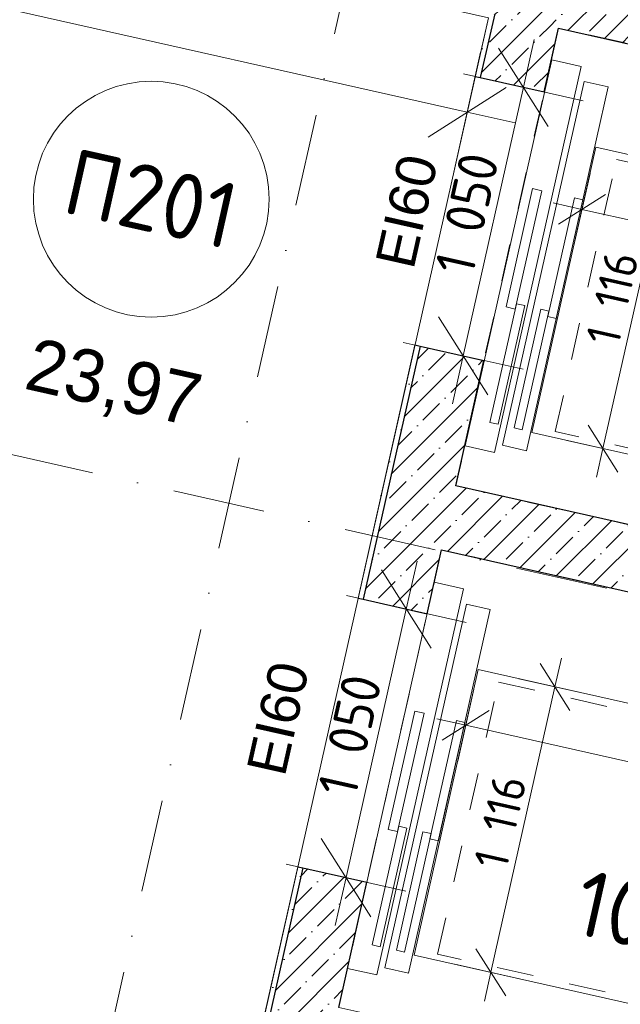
# Model space of a CAD drawing. Header units: millimetres. Extents: x -7218036 to -6934485, y 6013857 to 6210136.
# Tile 92 of 214: x -7188301 to -7186008, y 6176363 to 6180120. Entities that reach past the tile are written whole.
import ezdxf
from ezdxf.enums import TextEntityAlignment as Align

# ---------------------------------------------------------------- set-up
doc = ezdxf.new("R2010")
doc.units = ezdxf.units.MM
doc.header["$MEASUREMENT"] = 0
doc.linetypes.add('короткая штриховая', pattern=[282.222222, 141.111111, -141.111111])
doc.linetypes.add('Штрихпунктирная', pattern=[670.277762, 352.777767, -176.388884, 0, -141.111112])
for name, color, linetype in [('S - автостоянка.АР', 7, 'Continuous'), ('АР-Стены_внутренние_пилоны.АР', 7, 'Continuous'), ('АР-Чертеж-Оси_Осевые размеры.АР', 7, 'Continuous'), ('АР-Чертеж-Размеры.АР', 7, 'Continuous')]:
    doc.layers.add(name, color=color, linetype=linetype)
for name, color, linetype, lineweight in [('АР-вертикальная связь - Лифт.АР_Ном._пера__1', 7, 'Continuous', 0), ('АР-вертикальная связь - Лифт.АР_Ном._пера__120', 7, 'Continuous', 0), ('АР-Стены_внутренние_пилоны.АР_Ном._пера__1', 7, 'Continuous', 30), ('АР-Чертеж-Оси_Осевые размеры.АР_Ном._пера__120', 7, 'Continuous', 0), ('АР-Чертеж-Размеры.АР_Ном._пера__1', 7, 'Continuous', 0), ('Двери Archicad_Ном._пера__120', 7, 'Continuous', 0), ('Маркеры Дверей Archicad_Ном._пера__1', 7, 'Continuous', 0), ('Паспорта Зон Archicad_Ном._пера__1', 7, 'Continuous', 0)]:
    doc.layers.add(name, color=color, linetype=linetype, lineweight=lineweight)
doc.styles.add('РЎР“Р•РќР•Р\xa0Р\x98Р\xa0_РЎРўР\x98Р›Р¬_1', font='GOTHIC.TTF')
doc.styles.add('РЎР“Р•РќР•Р\xa0Р\x98Р\xa0_РЎРўР\x98Р›Р¬_4', font='GOST_Common.ttf')
doc.styles.add('РЎР“Р•РќР•Р\xa0Р\x98Р\xa0_РЎРўР\x98Р›Р¬_5', font='arial.ttf')
doc.dimstyles.new('СГЕНЕРИР_СТИЛЬ__4', dxfattribs={"dimtxt": 150, "dimasz": 237.5, "dimexe": 0.18, "dimexo": 0.0625, "dimgap": 0, "dimtad": 1, "dimdec": 0, "dimzin": 0, "dimdsep": 46, "dimtxsty": 'РЎР“Р•РќР•Р\xa0Р\x98Р\xa0_РЎРўР\x98Р›Р¬_4', "dimblk": 'ARROWHEAD_6', "dimblk1": 'ARROWHEAD_6', "dimblk2": 'ARROWHEAD_6', "dimcen": 0.09, "dimse1": 1, "dimse2": 1, "dimclrd": 7, "dimclre": 7, "dimclrt": 7, "dimazin": 0, "dimtfac": 1, "dimtdec": 4, "dimtmove": 0, "dimatfit": 3, "dimfxl": 1, "dimtolj": 1, "dimtzin": 0, "dimarcsym": 0})
doc.dimstyles.new('СГЕНЕРИР_СТИЛЬ__5', dxfattribs={"dimtxt": 150, "dimasz": 237.5, "dimexe": 0.18, "dimexo": 0.0625, "dimgap": 0, "dimtad": 1, "dimdec": 0, "dimzin": 0, "dimdsep": 46, "dimtxsty": 'РЎР“Р•РќР•Р\xa0Р\x98Р\xa0_РЎРўР\x98Р›Р¬_4', "dimblk": 'ARROWHEAD_6', "dimblk1": 'ARROWHEAD_6', "dimblk2": 'ARROWHEAD_6', "dimcen": 0.09, "dimse1": 1, "dimse2": 1, "dimclrd": 7, "dimclre": 7, "dimclrt": 7, "dimazin": 0, "dimtfac": 1, "dimtdec": 4, "dimtmove": 2, "dimatfit": 3, "dimfxl": 1, "dimtolj": 1, "dimtzin": 0, "dimarcsym": 0})
doc.dimstyles.new('СГЕНЕРИР_СТИЛЬ__7', dxfattribs={"dimtxt": 129.999995, "dimasz": 142.5, "dimexe": 0.18, "dimexo": 300000, "dimgap": 0, "dimtad": 1, "dimdec": 0, "dimzin": 0, "dimdsep": 46, "dimtxsty": 'РЎР“Р•РќР•Р\xa0Р\x98Р\xa0_РЎРўР\x98Р›Р¬_4', "dimblk": 'ARROWHEAD_6', "dimblk1": 'ARROWHEAD_6', "dimblk2": 'ARROWHEAD_6', "dimcen": 0.09, "dimclrd": 7, "dimclre": 7, "dimclrt": 7, "dimazin": 0, "dimtfac": 1, "dimtdec": 4, "dimtmove": 0, "dimatfit": 3, "dimfxl": 1, "dimtolj": 1, "dimtzin": 0, "dimarcsym": 0})
pattern_1 = [(45, (-6566190.34, 6562677.8), (-84.852814, 84.852814), []), (45, (-6566232.77, 6562720.22), (-84.852814, 84.852814), [90, -30, 0, -30])]
pattern_2 = [(45, (-6566190.34, 6563027.8), (-111.369318, 111.369318), [0, -105, 0, -157.5]), (110, (-6565840.34, 6563027.8), (148.001588, 53.868173), [0, -77, 0, -133])]

# ---------------------------------------------------------------- blocks, each defined once
blk = doc.blocks.new('Тамбур шлюз_ПБЗ_П201_30_6', base_point=(-7187187, 6177356.7))
at = {"layer": 'Паспорта Зон Archicad_Ном._пера__1', "color": 7, "linetype": 'Continuous', "lineweight": 0}
blk.add_circle((-7187798.3, 6179434.9), 450, dxfattribs=at)
at = {"layer": 'Паспорта Зон Archicad_Ном._пера__1', "color": 7, "lineweight": 0}
for tag, height, style, p in [('ROOM_NUMBER', 250, 'РЎР“Р•РќР•Р\xa0Р\x98Р\xa0_РЎРўР\x98Р›Р¬_4', (-7187798.3, 6179436.2)), ('ROOM_CALC_AREA', 200, 'РЎР“Р•РќР•Р\xa0Р\x98Р\xa0_РЎРўР\x98Р›Р¬_1', (-7187940.9, 6178737.9))]:
    blk.add_attdef(tag, text='', height=height, rotation=347.3417, dxfattribs=dict(at, style=style)).set_placement(p, align=Align.MIDDLE_CENTER)
blk = doc.blocks.new('Стена_47_6', base_point=(-7184733.2, 6179876.8))
at = {"layer": 'АР-Стены_внутренние_пилоны.АР', "linetype": 'Continuous', "lineweight": 0, "true_color": 0x000000}
h = blk.add_hatch(dxfattribs=at)
h.set_pattern_fill('ЖЕЛЕЗОБЕТОН__PROJECT__0006', color=18, style=0, pattern_type=2)
h.set_pattern_definition(pattern_1)
h.paths.add_polyline_path([(-7184852.1, 6180031.6), (-7186188.8, 6180331.8), (-7186243.6, 6180087.9), (-7184906.9, 6179787.7)])
at = {"layer": 'АР-Стены_внутренние_пилоны.АР_Ном._пера__1', "color": 7, "linetype": 'Continuous', "lineweight": 30, "flags": 128}
for points in [[(-7184852.1, 6180031.6), (-7186188.8, 6180331.8)], [(-7186243.6, 6180087.9), (-7184906.9, 6179787.7)]]:
    blk.add_lwpolyline(points, dxfattribs=at)
blk = doc.blocks.new('Маркер ДВ 23[12]_6', base_point=(-7187123.9, 6177400.6))
at = {"layer": 'Маркеры Дверей Archicad_Ном._пера__1', "color": 7, "lineweight": 0, "insert": (-7187287.2, 6177227.2), "char_height": 150, "attachment_point": 7, "rotation": 77.3417, "style": 'РЎР“Р•РќР•Р\xa0Р\x98Р\xa0_РЎРўР\x98Р›Р¬_5'}
blk.add_mtext('\\A1;{\\pql;\\pt0;\\fArial|b0|i0|c204|p0;\\W1.000000;EI60\\fArial|b0|i0|c204|p0;\\W1.000000;\\fArial|b0|i0|c204|p0;\\H0.666667x;\\W1.000000;\\fArial|b0|i0|c204|p0;\\H1.500000x;\\W1.000000;}', dxfattribs=at)
blk = doc.blocks.new('Прямоугольный Дверной Проем 23[25]_6', base_point=(-6566190.3, 6562677.8))
at = {"layer": 'Двери Archicad_Ном._пера__120', "color": 7, "linetype": 'Continuous', "lineweight": 0}
for p, q in [((-7187008.8, 6177912.9), (-7186989.3, 6177908.5)), ((-7186989.3, 6177908.5), (-7186745.4, 6177853.7)), ((-7187238.9, 6176888.4), (-7187219.4, 6176884)), ((-7187219.4, 6176884), (-7186975.5, 6176829.2))]:
    blk.add_line(p, q, dxfattribs=at)
at = {"layer": 'Маркеры Дверей Archicad_Ном._пера__1', "color": 7, "lineweight": 0}
blk.add_blockref('Маркер ДВ 23[12]_6', (-7187123.9, 6177400.6), dxfattribs=at)
blk = doc.blocks.new('Маркер ДВ 23[13]_6', base_point=(-7186676.8, 6179391))
at = {"layer": 'Маркеры Дверей Archicad_Ном._пера__1', "color": 7, "lineweight": 0, "insert": (-7186795.8, 6179162), "char_height": 150, "attachment_point": 7, "rotation": 77.3417, "style": 'РЎР“Р•РќР•Р\xa0Р\x98Р\xa0_РЎРўР\x98Р›Р¬_5'}
blk.add_mtext('\\A1;{\\pql;\\pt0;\\fArial|b0|i0|c204|p0;\\W1.000000;EI60\\fArial|b0|i0|c204|p0;\\W1.000000;\\fArial|b0|i0|c204|p0;\\H0.666667x;\\W1.000000;\\fArial|b0|i0|c204|p0;\\H1.500000x;\\W1.000000;}', dxfattribs=at)
blk = doc.blocks.new('Прямоугольный Дверной Проем 23[26]_6', base_point=(-6566190.3, 6562677.8))
at = {"layer": 'Двери Archicad_Ном._пера__120', "color": 7, "linetype": 'Continuous', "lineweight": 0}
for p, q in [((-7186561.8, 6179903.3), (-7186542.3, 6179898.9)), ((-7186542.3, 6179898.9), (-7186298.4, 6179844.1)), ((-7186791.9, 6178878.8), (-7186772.4, 6178874.4)), ((-7186772.4, 6178874.4), (-7186528.4, 6178819.6))]:
    blk.add_line(p, q, dxfattribs=at)
at = {"layer": 'Маркеры Дверей Archicad_Ном._пера__1', "color": 7, "lineweight": 0}
blk.add_blockref('Маркер ДВ 23[13]_6', (-7186676.8, 6179391), dxfattribs=at)
blk = doc.blocks.new('Стена_113_6', base_point=(-7187695.7, 6174192.8))
at = {"layer": 'АР-Стены_внутренние_пилоны.АР', "linetype": 'Continuous', "lineweight": 0, "true_color": 0x000000}
h = blk.add_hatch(dxfattribs=at)
h.set_pattern_fill('ЖЕЛЕЗОБЕТОН__PROJECT__0006', color=18, style=0, pattern_type=2)
h.set_pattern_definition(pattern_1)
h.paths.add_polyline_path([(-7186487.5, 6180142.7), (-7186243.6, 6180087.9), (-7186188.8, 6180331.8)])
h = blk.add_hatch(dxfattribs=at)
h.set_pattern_fill('ШТУКАТУРКА__ГИПС_01_0006', color=18, style=0, pattern_type=2)
h.set_pattern_definition(pattern_2)
h.paths.add_polyline_path([(-7186511.4, 6180127.6), (-7186561.8, 6179903.3), (-7186542.3, 6179898.9), (-7186491.9, 6180123.2)])
h = blk.add_hatch(dxfattribs=at)
h.set_pattern_fill('ЖЕЛЕЗОБЕТОН__PROJECT__0006', color=18, style=0, pattern_type=2)
h.set_pattern_definition(pattern_1)
h.paths.add_polyline_path([(-7186542.3, 6179898.9), (-7186298.4, 6179844.1), (-7186243.6, 6180087.9), (-7186487.5, 6180142.7)])
h = blk.add_hatch(dxfattribs=at)
h.set_pattern_fill('ШТУКАТУРКА__ГИПС_01_0006', color=18, style=0, pattern_type=2)
h.set_pattern_definition(pattern_2)
h.paths.add_polyline_path([(-7187008.8, 6177912.9), (-7186989.3, 6177908.5), (-7186772.4, 6178874.4), (-7186791.9, 6178878.8)])
h = blk.add_hatch(dxfattribs=at)
h.set_pattern_fill('ЖЕЛЕЗОБЕТОН__PROJECT__0006', color=18, style=0, pattern_type=2)
h.set_pattern_definition(pattern_1)
h.paths.add_polyline_path([(-7186772.4, 6178874.4), (-7186989.3, 6177908.5), (-7186745.4, 6177853.7), (-7186528.4, 6178819.6)])
h = blk.add_hatch(dxfattribs=at)
h.set_pattern_fill('ШТУКАТУРКА__ГИПС_01_0006', color=18, style=0, pattern_type=2)
h.set_pattern_definition(pattern_2)
h.paths.add_polyline_path([(-7187455.9, 6175922.5), (-7187436.4, 6175918.1), (-7187219.4, 6176884), (-7187238.9, 6176888.4)])
h = blk.add_hatch(dxfattribs=at)
h.set_pattern_fill('ЖЕЛЕЗОБЕТОН__PROJECT__0006', color=18, style=0, pattern_type=2)
h.set_pattern_definition(pattern_1)
h.paths.add_polyline_path([(-7187219.4, 6176884), (-7187436.4, 6175918.1), (-7187192.4, 6175863.3), (-7186975.5, 6176829.2)])
at = {"layer": 'АР-Стены_внутренние_пилоны.АР_Ном._пера__1', "color": 7, "linetype": 'Continuous', "lineweight": 30}
for p, q in [((-7186487.5, 6180142.7), (-7186542.3, 6179898.9)), ((-7186561.8, 6179903.3), (-7186542.3, 6179898.9)), ((-7186542.3, 6179898.9), (-7186298.4, 6179844.1)), ((-7186772.4, 6178874.4), (-7186989.3, 6177908.5)), ((-7186791.9, 6178878.8), (-7186772.4, 6178874.4)), ((-7186772.4, 6178874.4), (-7186528.4, 6178819.6)), ((-7187008.8, 6177912.9), (-7186989.3, 6177908.5)), ((-7186989.3, 6177908.5), (-7186745.4, 6177853.7)), ((-7187219.4, 6176884), (-7187436.4, 6175918.1)), ((-7187238.9, 6176888.4), (-7187219.4, 6176884)), ((-7187219.4, 6176884), (-7186975.5, 6176829.2))]:
    blk.add_line(p, q, dxfattribs=at)
at = {"layer": 'АР-Стены_внутренние_пилоны.АР_Ном._пера__1', "color": 7, "linetype": 'Continuous', "lineweight": 0, "flags": 128}
for points in [[(-7186511.4, 6180127.6), (-7186561.8, 6179903.3)], [(-7186791.9, 6178878.8), (-7187008.8, 6177912.9)], [(-7187238.9, 6176888.4), (-7187455.9, 6175922.5)]]:
    blk.add_lwpolyline(points, dxfattribs=at)
at = {"layer": 'АР-Стены_внутренние_пилоны.АР_Ном._пера__1', "color": 7, "linetype": 'Continuous', "lineweight": 30, "flags": 128}
for points in [[(-7186298.4, 6179844.1), (-7186243.6, 6180087.9)], [(-7186635.8, 6178341.5), (-7186528.4, 6178819.6)], [(-7186745.4, 6177853.7), (-7186690.6, 6178097.6)], [(-7187082.9, 6176351.1), (-7186975.5, 6176829.2)]]:
    blk.add_lwpolyline(points, dxfattribs=at)
at = {"layer": 'Двери Archicad_Ном._пера__120', "color": 7, "linetype": 'Continuous', "lineweight": 0}
for name in ['Прямоугольный Дверной Проем 23[26]_6', 'Прямоугольный Дверной Проем 23[25]_6']:
    blk.add_blockref(name, (-6566190.3, 6562677.8), dxfattribs=at)
blk = doc.blocks.new('Стена_114_6', base_point=(-7183784.9, 6177573.1))
at = {"layer": 'АР-Стены_внутренние_пилоны.АР', "linetype": 'Continuous', "lineweight": 0, "true_color": 0x000000}
h = blk.add_hatch(dxfattribs=at)
h.set_pattern_fill('ЖЕЛЕЗОБЕТОН__PROJECT__0006', color=18, style=0, pattern_type=2)
h.set_pattern_definition(pattern_1)
h.paths.add_polyline_path([(-7183903.9, 6177728), (-7186635.8, 6178341.5), (-7186690.6, 6178097.6), (-7183958.7, 6177484)])
at = {"layer": 'АР-Стены_внутренние_пилоны.АР_Ном._пера__1', "color": 7, "linetype": 'Continuous', "lineweight": 30, "flags": 128}
for points in [[(-7183903.9, 6177728), (-7186635.8, 6178341.5)], [(-7186690.6, 6178097.6), (-7183958.7, 6177484)]]:
    blk.add_lwpolyline(points, dxfattribs=at)
blk = doc.blocks.new('*D738', base_point=(-6566190.3, 6562677.8))
at = {"layer": 'АР-Чертеж-Размеры.АР_Ном._пера__1', "color": 7, "linetype": 'Continuous', "lineweight": 0, "transparency": 16777216}
for p, q in [((-7189014.3, 6180710.2), (-7188973.2, 6180893.1)), ((-7188919.8, 6180560.8), (-7189108.9, 6180859.5)), ((-7188785.6, 6180658.8), (-7189243, 6180761.5)), ((-7190296.3, 6175002.4), (-7189014.3, 6180710.2)), ((-7190390.8, 6175151.7), (-7190201.7, 6174853)), ((-7190067.6, 6174951), (-7190524.9, 6175053.7)), ((-7190337.4, 6174819.4), (-7190296.3, 6175002.4))]:
    blk.add_line(p, q, dxfattribs=at)
at = {"layer": 'АР-Чертеж-Размеры.АР_Ном._пера__1', "color": 7, "lineweight": 0, "transparency": 16777216, "insert": (-7189736.8, 6177630.2), "char_height": 150, "attachment_point": 7, "rotation": 77.3417, "style": 'РЎР“Р•РќР•Р\xa0Р\x98Р\xa0_РЎРўР\x98Р›Р¬_4'}
blk.add_mtext('\\A1;{\\pql;\\fGOST Common|b0|i0|c204|p0;\\W1.000000;5\xa0850}', dxfattribs=at)
blk = doc.blocks.new('ARROWHEAD_6')
at = {"color": 0, "linetype": 'Continuous', "lineweight": 0}
for p, q in [((-0.5, -0.5), (0.5, 0.5)), ((0, 0), (-1, 0))]:
    blk.add_line(p, q, dxfattribs=at)
blk = doc.blocks.new('*D752', base_point=(-6566190.3, 6562677.8))
at = {"layer": 'АР-Чертеж-Размеры.АР_Ном._пера__1', "color": 7, "linetype": 'Continuous', "lineweight": 0, "transparency": 16777216}
for p, q in [((-7186824.8, 6177871.5), (-7186783.7, 6178054.5)), ((-7186730.3, 6177722.2), (-7186919.4, 6178020.9)), ((-7186596.1, 6177820.2), (-7187053.5, 6177922.9)), ((-7187054.9, 6176847.1), (-7186824.8, 6177871.5)), ((-7187149.5, 6176996.4), (-7186960.4, 6176697.7)), ((-7186826.2, 6176795.7), (-7187283.6, 6176898.4)), ((-7187096, 6176664.1), (-7187054.9, 6176847.1))]:
    blk.add_line(p, q, dxfattribs=at)
at = {"layer": 'АР-Чертеж-Размеры.АР_Ном._пера__1', "color": 7, "lineweight": 0, "transparency": 16777216, "insert": (-7187018.1, 6177148), "char_height": 150, "attachment_point": 7, "rotation": 77.3417, "style": 'РЎР“Р•РќР•Р\xa0Р\x98Р\xa0_РЎРўР\x98Р›Р¬_4'}
blk.add_mtext('\\A1;{\\pql;\\fGOST Common|b0|i0|c204|p0;\\W1.000000;1\xa0050}', dxfattribs=at)
blk = doc.blocks.new('*D753', base_point=(-6566190.3, 6562677.8))
at = {"layer": 'АР-Чертеж-Размеры.АР_Ном._пера__1', "color": 7, "linetype": 'Continuous', "lineweight": 0, "transparency": 16777216}
for p, q in [((-7186377.8, 6179862), (-7186336.7, 6180044.9)), ((-7186283.2, 6179712.6), (-7186472.4, 6180011.3)), ((-7186149.1, 6179810.6), (-7186606.5, 6179913.3)), ((-7186607.9, 6178837.5), (-7186377.8, 6179862)), ((-7186702.5, 6178986.8), (-7186513.3, 6178688.1)), ((-7186379.2, 6178786.1), (-7186836.6, 6178888.8)), ((-7186649, 6178654.5), (-7186607.9, 6178837.5))]:
    blk.add_line(p, q, dxfattribs=at)
at = {"layer": 'АР-Чертеж-Размеры.АР_Ном._пера__1', "color": 7, "lineweight": 0, "transparency": 16777216, "insert": (-7186571, 6179138.4), "char_height": 150, "attachment_point": 7, "rotation": 77.3417, "style": 'РЎР“Р•РќР•Р\xa0Р\x98Р\xa0_РЎРўР\x98Р›Р¬_4'}
blk.add_mtext('\\A1;{\\pql;\\fGOST Common|b0|i0|c204|p0;\\W1.000000;1\xa0050}', dxfattribs=at)
blk = doc.blocks.new('*D761', base_point=(-6566190.3, 6562677.8))
at = {"layer": 'АР-Чертеж-Размеры.АР_Ном._пера__1', "color": 7, "linetype": 'Continuous', "lineweight": 0, "transparency": 16777216}
for p, q in [((-7191014.5, 6176049.6), (-7191117.2, 6175592.3)), ((-7190916.5, 6175915.5), (-7191215.2, 6175726.4)), ((-7191065.9, 6175821), (-7191248.8, 6175862)), ((-7187650.9, 6175054), (-7191065.9, 6175821)), ((-7187599.6, 6175282.7), (-7187702.3, 6174825.3)), ((-7187800.3, 6174959.4), (-7187501.6, 6175148.5)), ((-7187468, 6175012.9), (-7187650.9, 6175054))]:
    blk.add_line(p, q, dxfattribs=at)
at = {"layer": 'АР-Чертеж-Размеры.АР_Ном._пера__1', "color": 7, "lineweight": 0, "transparency": 16777216, "insert": (-7189063.4, 6175402), "char_height": 150, "attachment_point": 7, "rotation": 347.3417, "style": 'РЎР“Р•РќР•Р\xa0Р\x98Р\xa0_РЎРўР\x98Р›Р¬_4'}
blk.add_mtext('\\A1;{\\pql;\\fGOST Common|b0|i0|c204|p0;\\W1.000000;3\xa0500}', dxfattribs=at)
blk = doc.blocks.new('*D924', base_point=(-6566190.3, 6562677.8))
at = {"layer": 'АР-Чертеж-Размеры.АР_Ном._пера__1', "color": 7, "linetype": 'Continuous', "lineweight": 0, "transparency": 16777216}
for p, q in [((-7186628.7, 6177290.9), (-7186567.1, 6177565.3)), ((-7186508.3, 6177484.9), (-7186687.5, 6177371.4)), ((-7186707.7, 6177452.8), (-7186597.9, 6177428.1)), ((-7186597.9, 6177428.1), (-7184469.3, 6176950.1)), ((-7184500.1, 6176812.8), (-7184438.5, 6177087.3)), ((-7184558.9, 6176893.3), (-7184379.7, 6177006.8)), ((-7184469.3, 6176950.1), (-7184359.5, 6176925.4))]:
    blk.add_line(p, q, dxfattribs=at)
at = {"layer": 'АР-Чертеж-Размеры.АР_Ном._пера__1', "color": 7, "lineweight": 0, "transparency": 16777216, "insert": (-7185716.7, 6177256.9), "char_height": 130, "attachment_point": 7, "rotation": 347.3417, "style": 'РЎР“Р•РќР•Р\xa0Р\x98Р\xa0_РЎРўР\x98Р›Р¬_4'}
blk.add_mtext('\\A1;{\\pql;\\fGOST Common|b0|i0|c204|p0;\\W1.000000;2\xa0182}', dxfattribs=at)
blk = doc.blocks.new('*D925', base_point=(-6566190.3, 6562677.8))
at = {"layer": 'АР-Чертеж-Размеры.АР_Ном._пера__1', "color": 7, "linetype": 'Continuous', "lineweight": 0, "transparency": 16777216}
for p, q in [((-7186257.5, 6177574.5), (-7186232.8, 6177684.2)), ((-7186200.7, 6177484.8), (-7186314.2, 6177664.1)), ((-7186120.3, 6177543.6), (-7186394.7, 6177605.3)), ((-7186502, 6176485.5), (-7186257.5, 6177574.5)), ((-7186558.8, 6176575.2), (-7186445.3, 6176395.9)), ((-7186364.8, 6176454.7), (-7186639.2, 6176516.4)), ((-7186526.7, 6176375.8), (-7186502, 6176485.5))]:
    blk.add_line(p, q, dxfattribs=at)
at = {"layer": 'АР-Чертеж-Размеры.АР_Ном._пера__1', "color": 7, "lineweight": 0, "transparency": 16777216, "insert": (-7186441.8, 6176872.5), "char_height": 130, "attachment_point": 7, "rotation": 77.3417, "style": 'РЎР“Р•РќР•Р\xa0Р\x98Р\xa0_РЎРўР\x98Р›Р¬_4'}
blk.add_mtext('\\A1;{\\pql;\\fGOST Common|b0|i0|c204|p0;\\W1.000000;1\xa0116}', dxfattribs=at)
blk = doc.blocks.new('*D926', base_point=(-6566190.3, 6562677.8))
at = {"layer": 'АР-Чертеж-Размеры.АР_Ном._пера__1', "color": 7, "linetype": 'Continuous', "lineweight": 0, "transparency": 16777216}
for p, q in [((-7186185, 6179258.9), (-7186123.4, 6179533.4)), ((-7186064.6, 6179452.9), (-7186243.8, 6179339.4)), ((-7186263.9, 6179420.8), (-7186154.2, 6179396.2)), ((-7186154.2, 6179396.2), (-7184025.2, 6178918)), ((-7184056.1, 6178780.8), (-7183994.4, 6179055.2)), ((-7184114.9, 6178861.3), (-7183935.6, 6178974.7)), ((-7184025.2, 6178918), (-7183915.5, 6178893.4))]:
    blk.add_line(p, q, dxfattribs=at)
at = {"layer": 'АР-Чертеж-Размеры.АР_Ном._пера__1', "color": 7, "lineweight": 0, "transparency": 16777216, "insert": (-7185272.8, 6179224.9), "char_height": 130, "attachment_point": 7, "rotation": 347.3417, "style": 'РЎР“Р•РќР•Р\xa0Р\x98Р\xa0_РЎРўР\x98Р›Р¬_4'}
blk.add_mtext('\\A1;{\\pql;\\fGOST Common|b0|i0|c204|p0;\\W1.000000;2\xa0182}', dxfattribs=at)
blk = doc.blocks.new('*D927', base_point=(-6566190.3, 6562677.8))
at = {"layer": 'АР-Чертеж-Размеры.АР_Ном._пера__1', "color": 7, "linetype": 'Continuous', "lineweight": 0, "transparency": 16777216}
for p, q in [((-7185772.9, 6179483.1), (-7185886.4, 6179662.3)), ((-7185805, 6179682.5), (-7185829.7, 6179572.7)), ((-7185966.9, 6179603.5), (-7185692.5, 6179541.9)), ((-7185829.7, 6179572.7), (-7186074.3, 6178483.8)), ((-7186131, 6178573.4), (-7186017.5, 6178394.2)), ((-7186211.5, 6178514.6), (-7185937, 6178453)), ((-7186074.3, 6178483.8), (-7186098.9, 6178374))]:
    blk.add_line(p, q, dxfattribs=at)
at = {"layer": 'АР-Чертеж-Размеры.АР_Ном._пера__1', "color": 7, "lineweight": 0, "transparency": 16777216, "insert": (-7186014, 6178870.7), "char_height": 130, "attachment_point": 7, "rotation": 77.3417, "style": 'РЎР“Р•РќР•Р\xa0Р\x98Р\xa0_РЎРўР\x98Р›Р¬_4'}
blk.add_mtext('\\A1;{\\pql;\\fGOST Common|b0|i0|c204|p0;\\W1.000000;1\xa0116}', dxfattribs=at)
blk = doc.blocks.new('*D928', base_point=(-6566190.3, 6562677.8))
at = {"layer": 'АР-Чертеж-Размеры.АР_Ном._пера__1', "color": 7, "linetype": 'Continuous', "lineweight": 0, "transparency": 16777216}
for p, q in [((-7192092.8, 6181242.4), (-7192195.5, 6180785.1)), ((-7191994.8, 6181108.3), (-7192293.5, 6180919.2)), ((-7192144.1, 6181013.8), (-7192327.1, 6181054.8)), ((-7186592.4, 6179766.9), (-7192144.1, 6181013.8)), ((-7186541.1, 6179995.6), (-7186643.8, 6179538.2)), ((-7186741.8, 6179672.3), (-7186443.1, 6179861.4)), ((-7186409.5, 6179725.8), (-7186592.4, 6179766.9))]:
    blk.add_line(p, q, dxfattribs=at)
at = {"layer": 'АР-Чертеж-Размеры.АР_Ном._пера__1', "color": 7, "lineweight": 0, "transparency": 16777216, "insert": (-7189594.4, 6180471.8), "char_height": 150, "attachment_point": 7, "rotation": 347.3417, "style": 'РЎР“Р•РќР•Р\xa0Р\x98Р\xa0_РЎРўР\x98Р›Р¬_4'}
blk.add_mtext('\\A1;{\\pql;\\fGOST Common|b0|i0|c204|p0;\\W1.000000;5\xa0690}', dxfattribs=at)
blk = doc.blocks.new('Стандартный Маркер Сетки[166]_6', base_point=(-7208310.8, 6182948.1))
at = {"layer": 'АР-Чертеж-Оси_Осевые размеры.АР_Ном._пера__120', "color": 7, "linetype": 'Штрихпунктирная', "lineweight": 0}
blk.add_line((-7207335.2, 6182729), (-7183218.3, 6177312.4), dxfattribs=at)
at = {"layer": 'АР-Чертеж-Оси_Осевые размеры.АР_Ном._пера__120', "color": 7, "lineweight": 0, "style": 'РЎР“Р•РќР•Р\xa0Р\x98Р\xa0_РЎРўР\x98Р›Р¬_1'}
blk.add_attdef('AC_MarkerText_1', text='', height=350, rotation=347.3417, dxfattribs=at).set_placement((-7208728.8, 6183238.8), align=Align.TOP_CENTER)
blk = doc.blocks.new('Стандартный Маркер Сетки[216]_6', base_point=(-7208310.8, 6182948.1))
at = {"layer": 'АР-Чертеж-Оси_Осевые размеры.АР_Ном._пера__120', "color": 7, "linetype": 'Штрихпунктирная', "lineweight": 0}
blk.add_line((-7207335.2, 6182729), (-7183218.3, 6177312.4), dxfattribs=at)
at = {"layer": 'АР-Чертеж-Оси_Осевые размеры.АР_Ном._пера__120', "color": 7, "lineweight": 0, "style": 'РЎР“Р•РќР•Р\xa0Р\x98Р\xa0_РЎРўР\x98Р›Р¬_1'}
blk.add_attdef('AC_MarkerText_1', text='', height=350, rotation=347.3417, dxfattribs=at).set_placement((-7208728.8, 6183238.8), align=Align.TOP_CENTER)
blk = doc.blocks.new('Стандартный Маркер Сетки[240]_6', base_point=(-7182542.5, 6200354.4))
at = {"layer": 'АР-Чертеж-Оси_Осевые размеры.АР_Ном._пера__120', "color": 7, "linetype": 'Штрихпунктирная', "lineweight": 0}
blk.add_line((-7182761.7, 6199378.7), (-7197533.7, 6133606.7), dxfattribs=at)
at = {"layer": 'АР-Чертеж-Оси_Осевые размеры.АР_Ном._пера__120', "color": 7, "lineweight": 0, "style": 'РЎР“Р•РќР•Р\xa0Р\x98Р\xa0_РЎРўР\x98Р›Р¬_1'}
blk.add_attdef('AC_MarkerText_1', text='', height=350, rotation=347.3417, dxfattribs=at).set_placement((-7197792.5, 6132324.2), align=Align.TOP_CENTER)

msp = doc.modelspace()

# ---------------------------------------------------------------- linework, layer by layer
at = {"layer": 'S - автостоянка.АР', "color": 254, "linetype": 'Continuous', "lineweight": 0, "true_color": 0xdadada, "flags": 128}
msp.add_lwpolyline([(-7192063.1, 6181374.4), (-7192420.3, 6179784), (-7190283.6, 6179304.1), (-7191203.9, 6175206.2), (-7187789, 6174439.2), (-7186511.4, 6180127.6)], close=True, dxfattribs=at)
at = {"layer": 'АР-вертикальная связь - Лифт.АР_Ном._пера__120', "color": 7, "linetype": 'короткая штриховая', "lineweight": 0}
for points in [[(-7186243.6, 6180088), (-7186635.8, 6178341.5), (-7183903.9, 6177728), (-7183511.6, 6179474.4)], [(-7184238.9, 6178095.4), (-7186256, 6178548.5), (-7186022.9, 6179586.3), (-7184005.8, 6179133.2)], [(-7186690.6, 6178097.6), (-7187082.9, 6176351.1), (-7184350.9, 6175737.5), (-7183958.7, 6177484)], [(-7184688.3, 6176102), (-7186705.4, 6176555.1), (-7186472.3, 6177592.9), (-7184455.2, 6177139.9)]]:
    msp.add_lwpolyline(points, close=True, dxfattribs=at)
at = {"layer": 'АР-вертикальная связь - Лифт.АР_Ном._пера__120', "color": 7, "linetype": 'Continuous', "lineweight": 0}
for points in [[(-7186487.7, 6178468.7), (-7186599.9, 6178493.9), (-7186269.1, 6179966.7), (-7186156.9, 6179941.5)], [(-7186054.8, 6179863.1), (-7186146, 6179883.6), (-7186457.7, 6178496.1), (-7186366.4, 6178475.6)], [(-7184216.5, 6178066.5), (-7186345.4, 6178544.7), (-7186100.9, 6179633.6), (-7183971.9, 6179155.4)], [(-7186408.9, 6179015.9), (-7186444.2, 6179023.8), (-7186342.7, 6179475.4), (-7186307.5, 6179467.5)], [(-7186151.5, 6179432.5), (-7186183.4, 6179439.7), (-7186285, 6178987.6), (-7186253, 6178980.4)], [(-7186474.6, 6178576.5), (-7186506, 6178583.6), (-7186404.3, 6179036.3), (-7186372.9, 6179029.3)], [(-7186280.3, 6179008.5), (-7186311.6, 6179015.5), (-7186413.3, 6178562.8), (-7186382, 6178555.7)], [(-7186937.1, 6176475.3), (-7187049.3, 6176500.5), (-7186718.5, 6177973.4), (-7186606.3, 6177948.2)], [(-7186504.2, 6177869.7), (-7186595.4, 6177890.2), (-7186907.1, 6176502.7), (-7186815.8, 6176482.2)], [(-7184666.2, 6176073.2), (-7186794.8, 6176551.3), (-7186550.3, 6177640.2), (-7184421.7, 6177162.1)], [(-7186858.3, 6177022.5), (-7186893.6, 6177030.4), (-7186792.2, 6177482.1), (-7186756.9, 6177474.1)], [(-7186600.9, 6177439.1), (-7186632.9, 6177446.3), (-7186734.4, 6176994.2), (-7186702.4, 6176987)], [(-7186924, 6176583.1), (-7186955.4, 6176590.2), (-7186853.7, 6177042.9), (-7186822.4, 6177035.9)], [(-7186729.7, 6177015.1), (-7186761.1, 6177022.1), (-7186862.8, 6176569.4), (-7186831.4, 6176562.3)]]:
    msp.add_lwpolyline(points, close=True, dxfattribs=at)

# ---------------------------------------------------------------- block references
at = {"layer": 'S - автостоянка.АР', "color": 7, "linetype": 'Continuous', "lineweight": 0}
msp.add_blockref('Тамбур шлюз_ПБЗ_П201_30_6', (-7187187, 6177356.7), dxfattribs=at).add_auto_attribs({'ROOM_NUMBER': 'П201', 'ROOM_CALC_AREA': '23,97'})
at = {"layer": 'АР-Стены_внутренние_пилоны.АР', "color": 7, "lineweight": 0}
for name, p in [('Стена_113_6', (-7187695.7, 6174192.8)), ('Стена_47_6', (-7184733.2, 6179876.8)), ('Стена_114_6', (-7183784.9, 6177573.1))]:
    msp.add_blockref(name, p, dxfattribs=at)
at = {"layer": 'АР-Чертеж-Оси_Осевые размеры.АР', "color": 8, "linetype": 'Continuous', "lineweight": 15}
for name, p in [('Стандартный Маркер Сетки[240]_6', (-7182542.5, 6200354.4)), ('Стандартный Маркер Сетки[166]_6', (-7208310.8, 6182948.1)), ('Стандартный Маркер Сетки[216]_6', (-7208310.8, 6182948.1))]:
    msp.add_blockref(name, p, dxfattribs=at)

# ---------------------------------------------------------------- texts
at = {"layer": 'АР-вертикальная связь - Лифт.АР_Ном._пера__1', "color": 7, "linetype": 'Continuous', "lineweight": 0, "insert": (-7186197.9, 6176636), "char_height": 250, "attachment_point": 7, "rotation": 347.3417, "style": 'РЎР“Р•РќР•Р\xa0Р\x98Р\xa0_РЎРўР\x98Р›Р¬_4'}
msp.add_mtext('\\A1;{\\pql;\\fGOST Common|b0|i0|c204|p0;\\W1.000000;1000кг}', dxfattribs=at)

# ---------------------------------------------------------------- dimensions: what is measured, and where the dimension line sits
at = {"layer": 'АР-Чертеж-Размеры.АР', "color": 7, "linetype": 'Continuous', "lineweight": 0}
for base, p1, p2, angle, dimstyle, picture, middle, turn in [((-7192144.1, 6181013.8), (-7187158.4, 6177246.8), (-7192241.7, 6180579.2), 167.3417, 'СГЕНЕРИР_СТИЛЬ__4', '*D928', (-7189326.9, 6180488.6), 347.3417), ((-7189014.3, 6180710.2), (-7187789, 6174439.2), (-7187479, 6180365.3), 77.3417, 'СГЕНЕРИР_СТИЛЬ__4', '*D738', (-7189753.6, 6177897.7), 77.3417), ((-7186377.8, 6179862), (-7186791.9, 6178878.8), (-7186561.8, 6179903.3), 77.3417, 'СГЕНЕРИР_СТИЛЬ__4', '*D753', (-7186587.8, 6179405.9), 77.3417), ((-7186074.3, 6178483.8), (-7183971.9, 6179155.4), (-7184216.5, 6178066.5), 257.3417, 'СГЕНЕРИР_СТИЛЬ__7', '*D927', (-7186028.5, 6179102.6), 77.3417), ((-7184025.2, 6178918), (-7186100.9, 6179633.6), (-7183971.9, 6179155.4), 347.3417, 'СГЕНЕРИР_СТИЛЬ__7', '*D926', (-7185041, 6179239.4), 347.3417), ((-7191065.9, 6175821), (-7187008.8, 6177912.9), (-7190283.6, 6179304.1), 167.3417, 'СГЕНЕРИР_СТИЛЬ__5', '*D761', (-7188795.9, 6175418.8), 347.3417), ((-7186824.8, 6177871.5), (-7187238.9, 6176888.4), (-7187008.8, 6177912.9), 77.3417, 'СГЕНЕРИР_СТИЛЬ__4', '*D752', (-7187034.9, 6177415.5), 77.3417), ((-7186257.5, 6177574.5), (-7186794.8, 6176551.3), (-7186550.3, 6177640.2), 77.3417, 'СГЕНЕРИР_СТИЛЬ__7', '*D925', (-7186456.3, 6177104.3), 77.3417), ((-7184469.3, 6176950.1), (-7186550.3, 6177640.2), (-7184421.7, 6177162.1), 347.3417, 'СГЕНЕРИР_СТИЛЬ__7', '*D924', (-7185484.9, 6177271.4), 347.3417)]:
    dim = msp.add_linear_dim(base=base, p1=p1, p2=p2, angle=angle, dimstyle=dimstyle, dxfattribs=at)
    dim.commit()
    dim.dimension.update_dxf_attribs({"geometry": picture, "text_midpoint": middle, "dimtype": 160, "text_rotation": turn})

doc.saveas('drawing.dxf')
